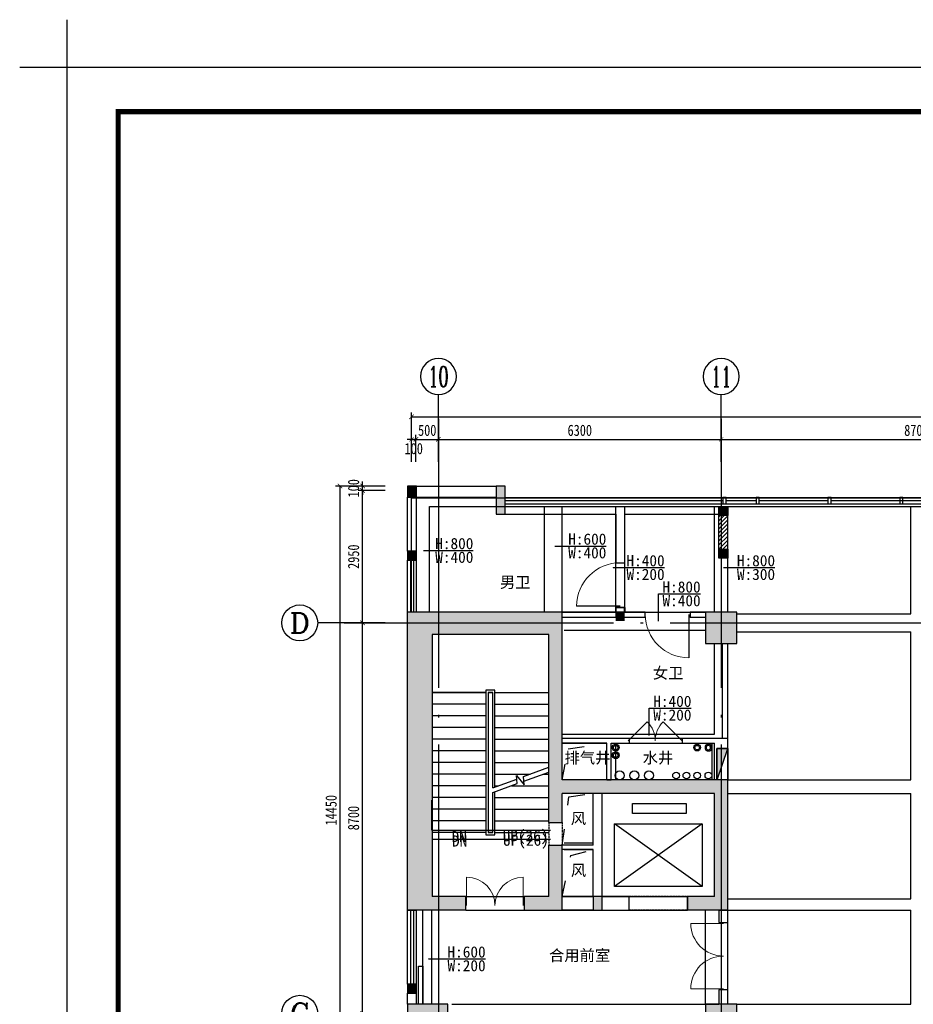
# Model space of a CAD drawing. Header units: millimetres. Extents: x -539149 to -534375, y 505028 to 505469.
# Tile 2 of 135: x -539149 to -538949, y 505250 to 505469. Entities that reach past the tile are written whole.
import ezdxf
from ezdxf.enums import TextEntityAlignment as Align

# ---------------------------------------------------------------- set-up
doc = ezdxf.new("R2010")
doc.units = ezdxf.units.MM
doc.header["$LTSCALE"] = 10
for name, pattern in [('ACAD_ISO03W100', [30, 12, -18]), ('CENTER2', [1.125, 0.75, -0.125, 0.125, -0.125]), ('DASH', [0.35, 0.25, -0.1]), ('DOTE', [2.42, 2, -0.2, 0.02, -0.2])]:
    doc.linetypes.add(name, pattern=pattern)
doc.layers.get('Defpoints').update_dxf_attribs({"color": 8})
for name, color, linetype in [('-排水立管', 41, 'Continuous'), ('-消火栓', 242, 'Continuous'), ('A-建筑-原墙体', 2, 'Continuous'), ('A-建筑-柱子、剪力墙', 251, 'Continuous'), ('A-建筑-楼梯', 9, 'Continuous'), ('A-建筑-窗户', 4, 'Continuous'), ('A-建筑-轴号', 3, 'Continuous'), ('A-建筑-轴线', 16, 'CENTER2'), ('A2图框$0$E-图框', 100, 'Continuous'), ('AXIS_TEXT', 50, 'Continuous'), ('B-平面-家具L', 30, 'Continuous'), ('B-平面-尺寸', 8, 'Continuous'), ('B-平面-门', 4, 'Continuous'), ('B-平面-门洞线', 8, 'Continuous'), ('C-顶棚-梁位', 16, 'Continuous'), ('E-填充', 251, 'Continuous'), ('E-墙体尺寸定位图层', 251, 'Continuous'), ('E-文本', 7, 'Continuous'), ('WINDOW', 12, 'Continuous'), ('水管', 8, 'Continuous')]:
    doc.layers.add(name, color=color, linetype=linetype)
doc.layers.add('A-批量打印图层', color=251, linetype='Continuous', plot=False)
doc.layers.add('A2图框$0$图框外线', color=1, linetype='Continuous', plot=False)
doc.styles.add('_TCH_AXIS', font='COMPLEX', dxfattribs={"bigfont": 'GBCBIG'})
doc.styles.add('CCD_DIM', font='txt', dxfattribs={"width": 0.8})
doc.styles.add('COMPLEX', font='COMPLEX')
doc.styles.add('TXT', font='gbenor.shx', dxfattribs={"width": 0.7})
doc.styles.add('黑体', font='simhei.ttf')
doc.dimstyles.new('1-1', dxfattribs={"dimscale": 0, "dimtxt": 2.5, "dimasz": 1, "dimexe": 1, "dimexo": 1, "dimgap": 0.75, "dimtad": 1, "dimdec": 0, "dimrnd": 0.005, "dimzin": 0, "dimdsep": 46, "dimtxsty": 'CCD_DIM', "dimblk": 'ARCHTICK', "dimcen": 0.13, "dimclrd": 44, "dimclre": 44, "dimclrt": 50, "dimadec": 0, "dimazin": 0, "dimtfac": 1, "dimtdec": 0, "dimtix": 1, "dimtmove": 2, "dimatfit": 3, "dimldrblk": 'HBA_Leader_Dot', "dimfxl": 5, "dimfxlon": 1, "dimtvp": 1, "dimtolj": 1, "dimtzin": 0, "dimarcsym": 0})
doc.dimstyles.new('HAHD-1', dxfattribs={"dimtxt": 2.5, "dimasz": 2, "dimexe": 1, "dimexo": 0, "dimgap": 0.3, "dimtad": 1, "dimdec": 0, "dimzin": 0, "dimdsep": 46, "dimtxsty": 'TXT', "dimblk": 'DOTSMALL', "dimcen": 0.09, "dimclrd": 8, "dimclre": 8, "dimclrt": 256, "dimadec": 0, "dimazin": 0, "dimtfac": 1, "dimtdec": 0, "dimtix": 1, "dimtofl": 0, "dimtmove": 2, "dimatfit": 3, "dimldrblk": 'DOTSMALL', "dimfxl": 1, "dimtolj": 1, "dimtzin": 0, "dimarcsym": 0})

# ---------------------------------------------------------------- blocks, each defined once
blk = doc.blocks.new('A2图框')
at = {"layer": 'A2图框$0$E-图框', "color": 4, "const_width": 1.13}
blk.add_lwpolyline([(-363.4, 295.3), (209.38, 295.3), (209.38, -104.9), (-363.4, -104.9)], close=True, dxfattribs=at)
at = {"layer": 'A2图框$0$图框外线', "color": 1}
blk.add_lwpolyline([(-385.32, 305.2), (-374.72, 305.2), (-374.72, 315.8)], dxfattribs=at)
blk.add_lwpolyline([(-374.72, 305.2), (219.28, 305.2), (219.28, -114.8), (-374.72, -114.8)], close=True, dxfattribs=at)
blk.add_lwpolyline([(-374.72, 305.2), (219.28, 305.2), (219.28, -114.8), (-374.72, -114.8)], close=True, dxfattribs=at)
blk.add_lwpolyline([(-374.72, 305.2), (219.28, 305.2), (219.28, -114.8), (-374.72, -114.8)], close=True, dxfattribs=at)
blk = doc.blocks.new('梁位')
at = {"layer": 'C-顶棚-梁位', "linetype": 'ACAD_ISO03W100', "ltscale": 8}
for p, q in [((-535497.27, 505362.6, 0.07), (-535256.27, 505362.6, 0.07)), ((-535497.27, 505337.2, 0.07), (-535497.27, 505362.6, 0.07)), ((-535493.27, 505360.6, 0.07), (-535467.27, 505360.6, 0.07)), ((-535493.27, 505337.2, 0.07), (-535493.27, 505360.6, 0.07)), ((-535467.67, 505337.1, 0.07), (-535467.67, 505360.6, 0.07)), ((-535463.67, 505337.1, 0.07), (-535463.67, 505360.6, 0.07)), ((-535463.27, 505360.6, 0.07), (-535453.27, 505360.6, 0.07)), ((-535451.77, 505337.1, 0.07), (-535451.77, 505360.6, 0.07)), ((-535451.27, 505360.6, 0.07), (-535429.77, 505360.6, 0.07)), ((-535449.77, 505337.1, 0.07), (-535449.77, 505360.6, 0.07)), ((-535429.77, 505337.2, 0.07), (-535429.77, 505360.7, 0.07)), ((-535426.77, 505337.2, 0.07), (-535426.77, 505360.7, 0.07)), ((-535426.77, 505360.6, 0.07), (-535386.02, 505360.6, 0.07)), ((-535386.02, 505336.7, 0.07), (-535386.02, 505360.7, 0.07)), ((-535463.67, 505337.1, 0.07), (-535451.77, 505337.1, 0.07)), ((-535451.77, 505337.1, 0.07), (-535431.77, 505337.1, 0.07)), ((-535424.77, 505336.7, 0.07), (-535386.02, 505336.7, 0.07)), ((-535463.27, 505333.1, 0.07), (-535431.77, 505333.1, 0.07)), ((-535424.77, 505332.7, 0.07), (-535386.02, 505332.7, 0.07)), ((-535386.02, 505299.7, 0.07), (-535386.02, 505332.7, 0.07)), ((-535429.77, 505309.9, 0.07), (-535429.77, 505330.2, 0.07)), ((-535426.77, 505299.7, 0.07), (-535426.77, 505330.2, 0.07)), ((-535463.67, 505309.9, 0.07), (-535429.77, 505309.9, 0.07)), ((-535463.67, 505307.9, 0.07), (-535453.77, 505307.9, 0.07)), ((-535453.77, 505299.7, 0.07), (-535453.77, 505307.9, 0.07)), ((-535451.77, 505307.9, 0.07), (-535429.77, 505307.9, 0.07)), ((-535451.77, 505299.7, 0.07), (-535451.77, 505307.9, 0.07)), ((-535429.77, 505299.7, 0.07), (-535429.77, 505307.9, 0.07)), ((-535426.77, 505299.7, 0.07), (-535386.02, 505299.7, 0.07)), ((-535456.77, 505285.7, 0.07), (-535456.77, 505296.7, 0.07)), ((-535454.77, 505273.7, 0.07), (-535454.77, 505296.7, 0.07)), ((-535426.77, 505296.7, 0.07), (-535386.02, 505296.7, 0.07)), ((-535386.02, 505273.2, 0.07), (-535386.02, 505296.7, 0.07)), ((-535492.77, 505288.5, 0.07), (-535492.77, 505295.2, 0.07)), ((-535492.77, 505288.5, 0.07), (-535466.27, 505288.5, 0.07)), ((-535492.77, 505286.5, 0.07), (-535466.27, 505286.5, 0.07)), ((-535463.27, 505285.7, 0.07), (-535456.77, 505285.7, 0.07)), ((-535463.27, 505284.2, 0.07), (-535456.77, 505284.2, 0.07)), ((-535456.77, 505273.7, 0.07), (-535456.77, 505284.2, 0.07)), ((-535485.17, 505273.7, 0.07), (-535472.17, 505273.7, 0.07)), ((-535463.67, 505273.7, 0.07), (-535456.77, 505273.7, 0.07)), ((-535454.77, 505273.7, 0.07), (-535435.77, 505273.7, 0.07)), ((-535426.77, 505273.2, 0.07), (-535386.02, 505273.2, 0.07)), ((-535494.77, 505249.7, 0.07), (-535494.77, 505270.7, 0.07)), ((-535492.77, 505249.7, 0.07), (-535492.77, 505270.7, 0.07)), ((-535485.17, 505270.7, 0.07), (-535472.17, 505270.7, 0.07)), ((-535463.67, 505270.7, 0.07), (-535456.02, 505270.7, 0.07)), ((-535456.02, 505270.7, 0.07), (-535435.77, 505270.7, 0.07)), ((-535431.77, 505249.7, 0.07), (-535431.77, 505270.7, 0.07)), ((-535428.77, 505270.7, 0.07), (-535386.02, 505270.7, 0.07)), ((-535426.77, 505249.7, 0.07), (-535426.77, 505270.7, 0.07)), ((-535386.02, 505249.7, 0.07), (-535386.02, 505270.7, 0.07)), ((-535488.27, 505249.7, 0.07), (-535431.77, 505249.7, 0.07)), ((-535424.77, 505249.7, 0.07), (-535386.02, 505249.7, 0.07))]:
    blk.add_line(p, q, dxfattribs=at)
blk = doc.blocks.new('YL')
at = {"layer": '水管'}
for radius in [75, 50]:
    blk.add_circle((0, 0), radius, dxfattribs=at)
blk = doc.blocks.new('WL')
at = {"layer": '-排水立管'}
for radius in [75, 50]:
    blk.add_circle((0, 0), radius, dxfattribs=at)
blk = doc.blocks.new('$TwtSys$00000434')
for p, q in [((-0.5, 0.5), (-0.5, -0.5)), ((-0.5, -0.5), (0.5, 0.5)), ((0.5, 0.5), (-0.5, 0.5)), ((0.5, -0.5), (0.5, 0.5)), ((-0.5, -0.5), (0.5, -0.5))]:
    blk.add_line(p, q)
blk.add_solid([(0.5, -0.5), (0.5, 0.5), (-0.5, -0.5)])
blk = doc.blocks.new('_ArchTick')
at = {"color": 0, "linetype": 'ByBlock', "const_width": 0.15}
blk.add_lwpolyline([(-0.5, -0.5), (0.5, 0.5)], dxfattribs=at)
blk = doc.blocks.new('*D745')
at = {"layer": 'B-平面-尺寸', "color": 44, "lineweight": -2, "ltscale": 0.01, "transparency": 16777216}
for p, q in [((-535497.27, 505370.6), (-535497.27, 505376.6)), ((-535496.27, 505370.6), (-535496.27, 505376.6)), ((-535497.27, 505375.6), (-535498.27, 505375.6)), ((-535497.27, 505375.6), (-535496.27, 505375.6)), ((-535496.27, 505375.6), (-535495.27, 505375.6))]:
    blk.add_line(p, q, dxfattribs=at)
at = {"layer": 'Defpoints', "color": 0, "ltscale": 0.01, "transparency": 16777216}
for p in [(-535496.27, 505375.6), (-535497.27, 505365.6), (-535496.27, 505365.6)]:
    blk.add_point(p, dxfattribs=at)
at = {"layer": 'B-平面-尺寸', "color": 44, "lineweight": -2, "ltscale": 0.01, "transparency": 16777216}
blk.add_blockref('_ArchTick', (-535497.27, 505375.6), dxfattribs=at)
at = {"layer": 'B-平面-尺寸', "color": 44, "lineweight": -2, "ltscale": 0.01, "transparency": 16777216, "rotation": 180}
blk.add_blockref('_ArchTick', (-535496.27, 505375.6), dxfattribs=at)
at = {"layer": 'B-平面-尺寸', "color": 50, "ltscale": 0.01, "transparency": 16777216, "insert": (-535496.77, 505373.52), "char_height": 2.5, "attachment_point": 5, "style": 'CCD_DIM'}
blk.add_mtext('\\A1;100', dxfattribs=at)
blk = doc.blocks.new('HBA_Leader_Dot')
at = {"color": 0, "linetype": 'ByBlock'}
blk.add_line((-5, 0), (-10, 0), dxfattribs=at)
at = {"color": 0, "linetype": 'ByBlock', "const_width": 5}
blk.add_lwpolyline([(-2.5, 0, 1), (2.5, 0, 1)], format="xyb", close=True, dxfattribs=at)
blk = doc.blocks.new('*D746')
at = {"layer": 'B-平面-尺寸', "color": 44, "lineweight": -2, "ltscale": 0.01, "transparency": 16777216}
for p, q in [((-535496.27, 505370.6), (-535496.27, 505376.6)), ((-535491.27, 505370.6), (-535491.27, 505376.6)), ((-535496.27, 505375.6), (-535497.27, 505375.6)), ((-535496.27, 505375.6), (-535491.27, 505375.6)), ((-535491.27, 505375.6), (-535490.27, 505375.6))]:
    blk.add_line(p, q, dxfattribs=at)
at = {"layer": 'Defpoints', "color": 0, "ltscale": 0.01, "transparency": 16777216}
for p in [(-535491.27, 505375.6), (-535496.27, 505365.6), (-535491.27, 505365.6)]:
    blk.add_point(p, dxfattribs=at)
at = {"layer": 'B-平面-尺寸', "color": 44, "lineweight": -2, "ltscale": 0.01, "transparency": 16777216}
blk.add_blockref('_ArchTick', (-535496.27, 505375.6), dxfattribs=at)
at = {"layer": 'B-平面-尺寸', "color": 44, "lineweight": -2, "ltscale": 0.01, "transparency": 16777216, "rotation": 180}
blk.add_blockref('_ArchTick', (-535491.27, 505375.6), dxfattribs=at)
at = {"layer": 'B-平面-尺寸', "color": 50, "ltscale": 0.01, "transparency": 16777216, "insert": (-535493.77, 505377.6), "char_height": 2.5, "attachment_point": 5, "style": 'CCD_DIM'}
blk.add_mtext('\\A1;500', dxfattribs=at)
blk = doc.blocks.new('_AXISO')
blk.add_circle((0, 0), 0.5)
at = {"layer": 'AXIS_TEXT', "style": 'COMPLEX', "width": 1.041667}
blk.add_attdef('A', text='', height=0.56, dxfattribs=at).set_placement((-0.25, -0.28), (0.25, -0.28), align=Align.FIT)
blk = doc.blocks.new('*D735')
at = {"layer": 'B-平面-尺寸', "color": 44, "lineweight": -2, "ltscale": 0.01, "transparency": 16777216}
for p, q in [((-535508.17, 505365.2), (-535508.17, 505366.2)), ((-535503.17, 505365.2), (-535509.17, 505365.2)), ((-535503.17, 505364.2), (-535509.17, 505364.2)), ((-535508.17, 505364.2), (-535508.17, 505365.2)), ((-535508.17, 505364.2), (-535508.17, 505363.2))]:
    blk.add_line(p, q, dxfattribs=at)
at = {"layer": 'Defpoints', "color": 0, "ltscale": 0.01, "transparency": 16777216}
for p in [(-535508.17, 505365.2), (-535498.17, 505365.2), (-535498.17, 505364.2)]:
    blk.add_point(p, dxfattribs=at)
at = {"layer": 'B-平面-尺寸', "color": 44, "lineweight": -2, "ltscale": 0.01, "transparency": 16777216}
for p, rotation in [((-535508.17, 505365.2), 270), ((-535508.17, 505364.2), 90)]:
    blk.add_blockref('_ArchTick', p, dxfattribs=dict(at, rotation=rotation))
at = {"layer": 'B-平面-尺寸', "color": 50, "ltscale": 0.01, "transparency": 16777216, "insert": (-535510.17, 505364.7), "char_height": 2.5, "attachment_point": 5, "rotation": 90, "style": 'CCD_DIM'}
blk.add_mtext('\\A1;100', dxfattribs=at)
blk = doc.blocks.new('_FZH')
at = {"layer": 'A-建筑-原墙体'}
blk.add_lwpolyline([(-0.5, -0.5), (0.5, -0.5), (0.5, 0.5), (-0.5, 0.5)], close=True, dxfattribs=at)
at = {"layer": 'A-建筑-柱子、剪力墙'}
blk.add_solid([(-0.5, -0.5), (0.5, -0.5), (-0.5, 0.5), (0.5, 0.5)], dxfattribs=at)
blk = doc.blocks.new('_DOTSMALL')
at = {"color": 0, "linetype": 'ByBlock', "const_width": 0.5}
blk.add_lwpolyline([(-0.0625, 0, 1), (0.0625, 0, 1)], format="xyb", close=True, dxfattribs=at)
blk = doc.blocks.new('Q')
at = {"layer": 'A-建筑-柱子、剪力墙'}
for points in [[(-535428.773, 505360.599), (-535428.773, 505358.599), (-535426.773, 505358.599), (-535426.773, 505360.599)], [(-535428.773, 505351.099), (-535428.773, 505349.099), (-535426.773, 505349.099), (-535426.773, 505351.099)], [(-535451.774, 505337.099), (-535451.774, 505335.099), (-535449.774, 505335.099), (-535449.774, 505337.099)]]:
    blk.add_hatch(color=256, dxfattribs=at).paths.add_polyline_path(points)
at = {"layer": 'E-填充', "ltscale": 0.01}
for points in [[(-535498.173, 505365.199), (-535498.173, 505362.699), (-535496.173, 505362.699), (-535496.173, 505365.199)], [(-535478.373, 505365.199), (-535478.373, 505358.899), (-535476.373, 505358.899), (-535476.373, 505365.199)], [(-535498.173, 505350.699), (-535498.173, 505348.699), (-535496.173, 505348.699), (-535496.173, 505350.699)], [(-535492.673, 505332.099), (-535466.673, 505332.099), (-535466.673, 505308.399), (-535466.673, 505290.199), (-535463.673, 505290.199), (-535463.673, 505296.699), (-535455.773, 505296.699), (-535429.773, 505296.699), (-535429.773, 505273.699), (-535435.773, 505273.699), (-535435.773, 505270.699), (-535426.773, 505270.699), (-535426.773, 505299.699), (-535429.173, 505299.699), (-535429.173, 505299.699), (-535429.773, 505299.699), (-535444.356, 505299.699, -0.0087673), (-535444.391, 505299.699), (-535447.606, 505299.699, -0.0087673), (-535447.641, 505299.699), (-535450.856, 505299.699, -0.0087673), (-535450.891, 505299.699), (-535455.773, 505299.699), (-535463.673, 505299.699), (-535463.673, 505299.699), (-535463.673, 505308.399), (-535463.673, 505337.099), (-535498.173, 505337.099), (-535498.173, 505337.099), (-535498.173, 505270.699), (-535496.173, 505270.699), (-535485.173, 505270.699), (-535485.173, 505273.699), (-535492.673, 505273.699)], [(-535466.673, 505273.699), (-535463.673, 505270.699), (-535463.673, 505285.199), (-535466.673, 505285.199)], [(-535466.673, 505273.699), (-535472.173, 505273.699), (-535472.173, 505270.699), (-535463.673, 505270.699)], [(-535456.773, 505273.699), (-535456.773, 505270.699), (-535454.773, 505270.699), (-535454.773, 505273.699)], [(-535498.173, 505254.199), (-535498.173, 505252.199), (-535496.173, 505252.199), (-535496.173, 505254.199)]]:
    blk.add_hatch(color=256, dxfattribs=at).paths.add_polyline_path(points)
at = {"layer": 'E-墙体尺寸定位图层', "ltscale": 0.01}
h = blk.add_hatch(dxfattribs=at)
h.set_pattern_fill('ANSI31', color=8, scale=20, style=0)
h.set_pattern_definition([(45, (-535428.7732, 505349.09865), (-0.449013, 0.449013), [])])
h.paths.add_polyline_path([(-535428.773, 505349.099), (-535426.773, 505349.099), (-535426.773, 505360.599), (-535428.773, 505360.599)])
at = {"ltscale": 0.01}
for p, q in [((-535426.773, 505306.699, 0.069), (-535426.773, 505299.699, 0.069)), ((-535498.173, 505270.699, 0.069), (-535496.173, 505270.699, 0.069)), ((-535496.173, 505254.199, 0.069), (-535498.173, 505254.199, 0.069))]:
    blk.add_line(p, q, dxfattribs=at)
at = {"linetype": 'DASH', "ltscale": 0.01}
for p, q in [((-535435.773, 505273.699, 0.069), (-535448.773, 505273.699, 0.069)), ((-535435.773, 505270.699, 0.069), (-535448.773, 505270.699, 0.069))]:
    blk.add_line(p, q, dxfattribs=at)
at = {"color": 8, "linetype": 'ACAD_ISO03W100', "ltscale": 0.03, "elevation": 0.069}
for points in [[(-535463.673, 505299.699), (-535462.356, 505306.619), (-535453.773, 505307.899)], [(-535463.674, 505285.199), (-535462.187, 505295.906), (-535456.773, 505296.699)], [(-535463.673, 505273.699), (-535461.787, 505282.824), (-535456.773, 505284.199)]]:
    blk.add_lwpolyline(points, dxfattribs=at)
at = {"layer": 'A-建筑-原墙体', "ltscale": 0.01}
for p, q in [((-535498.173, 505365.199, 0.069), (-535498.173, 505362.699, 0.069)), ((-535496.173, 505365.199, 0.069), (-535498.173, 505365.199, 0.069)), ((-535496.173, 505362.699, 0.069), (-535496.173, 505365.199, 0.069)), ((-535496.173, 505365.199, 0.069), (-535478.373, 505365.199, 0.069)), ((-535478.373, 505365.199, 0.069), (-535478.373, 505358.899, 0.069)), ((-535476.373, 505365.199, 0.069), (-535478.373, 505365.199, 0.069)), ((-535476.373, 505358.899, 0.069), (-535476.373, 505365.199, 0.069)), ((-535498.173, 505362.699, 0.069), (-535496.173, 505362.699, 0.069)), ((-535498.173, 505350.699, 0.069), (-535498.173, 505362.699, 0.069)), ((-535496.173, 505362.699, 0.069), (-535478.373, 505362.699, 0.069)), ((-535496.173, 505350.699, 0.069), (-535496.173, 505362.699, 0.069)), ((-535476.373, 505360.599, 0.069), (-535428.773, 505360.599, 0.069)), ((-535478.373, 505358.899, 0.069), (-535451.773, 505358.899, 0.069)), ((-535451.773, 505358.899, 0.069), (-535451.773, 505348.099, 0.069)), ((-535449.773, 505348.099, 0.069), (-535449.773, 505358.899, 0.069)), ((-535449.773, 505358.899, 0.069), (-535426.773, 505358.899, 0.069)), ((-535428.773, 505351.099, 0.069), (-535428.773, 505358.599, 0.069)), ((-535426.773, 505351.099, 0.069), (-535426.773, 505358.599, 0.069)), ((-535498.173, 505350.699, 0.069), (-535498.173, 505348.699, 0.069)), ((-535496.173, 505350.699, 0.069), (-535498.173, 505350.699, 0.069)), ((-535496.173, 505348.699, 0.069), (-535496.173, 505350.699, 0.069)), ((-535498.173, 505348.699, 0.069), (-535496.173, 505348.699, 0.069)), ((-535451.773, 505348.099, 0.069), (-535449.773, 505348.099, 0.069)), ((-535463.673, 505337.099, 0.069), (-535498.173, 505337.099, 0.069)), ((-535498.173, 505270.699, 0.069), (-535498.173, 505337.099, 0.069)), ((-535463.673, 505308.399, 0.069), (-535463.673, 505337.099, 0.069)), ((-535445.172, 505337.099, 0.069), (-535463.673, 505337.099, 0.069)), ((-535449.774, 505338.099, 0.069), (-535451.774, 505338.099, 0.069)), ((-535451.774, 505338.099, 0.069), (-535451.774, 505337.099, 0.069)), ((-535449.773, 505338.099, 0.069), (-535451.773, 505338.099, 0.069)), ((-535451.773, 505338.099, 0.069), (-535451.773, 505335.899, 0.069)), ((-535451.773, 505338.099, 0.069), (-535449.773, 505338.099, 0.069)), ((-535449.774, 505337.099, 0.069), (-535449.774, 505338.099, 0.069)), ((-535449.773, 505338.099, 0.069), (-535449.773, 505337.099, 0.069)), ((-535445.172, 505335.899, 0.069), (-535445.172, 505337.099, 0.069)), ((-535432.173, 505337.099, 0.069), (-535435.173, 505337.099, 0.069)), ((-535435.173, 505337.099, 0.069), (-535435.173, 505335.899, 0.069)), ((-535431.773, 505337.099, 0.069), (-535432.773, 505337.099, 0.069)), ((-535445.172, 505335.899, 0.069), (-535463.673, 505335.899, 0.069)), ((-535431.773, 505335.899, 0.069), (-535435.173, 505335.899, 0.069)), ((-535466.673, 505332.099, 0.069), (-535492.673, 505332.099, 0.069)), ((-535492.673, 505332.099, 0.069), (-535492.673, 505273.699, 0.069)), ((-535466.673, 505308.399, 0.069), (-535466.673, 505332.099, 0.069)), ((-535427.973, 505308.899, 0.069), (-535427.973, 505330.099, 0.069)), ((-535426.773, 505308.899, 0.069), (-535426.773, 505330.099, 0.069)), ((-535448.673, 505308.899, 0.069), (-535463.673, 505308.899, 0.069)), ((-535448.673, 505307.899, 0.069), (-535448.673, 505308.899, 0.069)), ((-535426.773, 505308.899, 0.069), (-535436.973, 505308.899, 0.069)), ((-535436.973, 505308.899, 0.069), (-535436.973, 505307.899, 0.069)), ((-535429.173, 505308.899, 0.069), (-535429.773, 505308.899, 0.069)), ((-535426.773, 505306.699, 0.069), (-535426.773, 505308.899, 0.069)), ((-535466.673, 505290.199, 0.069), (-535466.673, 505308.399, 0.069)), ((-535463.673, 505299.699, 0.069), (-535463.673, 505308.399, 0.069)), ((-535453.773, 505307.899, 0.069), (-535463.673, 505307.899, 0.069)), ((-535453.773, 505299.699, 0.069), (-535453.773, 505307.899, 0.069)), ((-535452.773, 505299.699, 0.069), (-535452.773, 505307.899, 0.069)), ((-535452.773, 505307.899, 0.069), (-535448.673, 505307.899, 0.069)), ((-535436.973, 505307.899, 0.069), (-535430.273, 505307.899, 0.069)), ((-535430.273, 505299.699, 0.069), (-535430.273, 505307.899, 0.069)), ((-535426.773, 505306.699, 0.069), (-535429.273, 505306.699, 0.069)), ((-535429.273, 505299.699, 0.069), (-535429.273, 505306.699, 0.069)), ((-535455.773, 505299.699, 0.069), (-535463.673, 505299.699, 0.069)), ((-535429.773, 505299.699, 0.069), (-535455.773, 505299.699, 0.069)), ((-535453.773, 505299.699, 0.069), (-535452.773, 505299.699, 0.069)), ((-535426.773, 505299.699, 0.069), (-535429.773, 505299.699, 0.069)), ((-535426.773, 505270.699, 0.069), (-535426.773, 505299.699, 0.069)), ((-535463.673, 505290.199, 0.069), (-535463.673, 505296.699, 0.069)), ((-535455.773, 505296.699, 0.069), (-535463.673, 505296.699, 0.069)), ((-535456.773, 505285.199, 0.069), (-535456.773, 505296.699, 0.069)), ((-535429.773, 505296.699, 0.069), (-535455.773, 505296.699, 0.069)), ((-535454.773, 505284.199, 0.069), (-535454.773, 505296.699, 0.069)), ((-535429.773, 505273.699, 0.069), (-535429.773, 505296.699, 0.069)), ((-535466.673, 505290.199, 0.069), (-535463.673, 505290.199, 0.069)), ((-535466.673, 505273.699, 0.069), (-535466.673, 505285.199, 0.069)), ((-535466.673, 505285.199, 0.069), (-535463.673, 505285.199, 0.069)), ((-535456.773, 505285.199, 0.069), (-535463.673, 505285.199, 0.069)), ((-535463.673, 505270.699, 0.069), (-535463.673, 505285.199, 0.069)), ((-535456.773, 505284.199, 0.069), (-535463.673, 505284.199, 0.069)), ((-535456.773, 505273.699, 0.069), (-535456.773, 505284.199, 0.069)), ((-535454.773, 505273.699, 0.069), (-535454.773, 505284.199, 0.069)), ((-535485.173, 505273.699, 0.069), (-535492.673, 505273.699, 0.069)), ((-535485.173, 505270.699, 0.069), (-535485.173, 505273.699, 0.069)), ((-535466.673, 505273.699, 0.069), (-535472.173, 505273.699, 0.069)), ((-535472.173, 505273.699, 0.069), (-535472.173, 505270.699, 0.069)), ((-535456.773, 505273.699, 0.069), (-535463.673, 505273.699, 0.069)), ((-535456.773, 505273.699, 0.069), (-535456.773, 505270.699, 0.069)), ((-535454.773, 505273.699, 0.069), (-535456.773, 505273.699, 0.069)), ((-535448.773, 505273.699, 0.069), (-535454.773, 505273.699, 0.069)), ((-535454.773, 505270.699, 0.069), (-535454.773, 505273.699, 0.069)), ((-535448.773, 505270.699, 0.069), (-535448.773, 505273.699, 0.069)), ((-535429.773, 505273.699, 0.069), (-535435.773, 505273.699, 0.069)), ((-535435.773, 505270.699, 0.069), (-535435.773, 505273.699, 0.069)), ((-535435.773, 505273.699, 0.069), (-535435.773, 505270.699, 0.069)), ((-535485.173, 505270.699, 0.069), (-535498.173, 505270.699, 0.069)), ((-535496.173, 505270.699, 0.069), (-535498.173, 505270.699, 0.069)), ((-535472.173, 505270.699, 0.069), (-535463.673, 505270.699, 0.069)), ((-535456.773, 505270.699, 0.069), (-535463.673, 505270.699, 0.069)), ((-535456.773, 505270.699, 0.069), (-535454.773, 505270.699, 0.069)), ((-535454.773, 505270.699, 0.069), (-535448.773, 505270.699, 0.069)), ((-535426.773, 505270.699, 0.069), (-535435.773, 505270.699, 0.069)), ((-535428.773, 505270.699, 0.069), (-535428.773, 505267.949, 0.069)), ((-535426.773, 505270.699, 0.069), (-535428.773, 505270.699, 0.069)), ((-535426.773, 505267.949, 0.069), (-535426.773, 505270.699, 0.069)), ((-535428.773, 505267.949, 0.069), (-535426.773, 505267.949, 0.069)), ((-535495.673, 505249.699, 0.069), (-535495.673, 505258.199, 0.069)), ((-535495.673, 505258.199, 0.069), (-535494.673, 505258.199, 0.069)), ((-535494.673, 505249.699, 0.069), (-535494.673, 505258.199, 0.069)), ((-535498.173, 505254.199, 0.069), (-535498.173, 505252.199, 0.069)), ((-535496.173, 505254.199, 0.069), (-535498.173, 505254.199, 0.069)), ((-535496.173, 505252.199, 0.069), (-535496.173, 505254.199, 0.069)), ((-535498.173, 505249.699, 0.069), (-535498.173, 505252.199, 0.069)), ((-535498.173, 505252.199, 0.069), (-535496.173, 505252.199, 0.069)), ((-535496.173, 505249.699, 0.069), (-535496.173, 505252.199, 0.069)), ((-535426.773, 505252.949, 0.069), (-535428.773, 505252.949, 0.069)), ((-535428.773, 505252.949, 0.069), (-535428.773, 505249.699, 0.069)), ((-535426.773, 505249.699, 0.069), (-535426.773, 505252.949, 0.069)), ((-535478.273, 505249.699, 0.069), (-535459.473, 505249.699, 0.069)), ((-535457.473, 505249.699, 0.069), (-535428.773, 505249.699, 0.069))]:
    blk.add_line(p, q, dxfattribs=at)
at = {"layer": 'A-建筑-原墙体', "ltscale": 0.01, "elevation": 0.069}
for points in [[(-535426.773, 505358.599), (-535428.773, 505358.599), (-535428.773, 505360.599), (-535426.773, 505360.599), (-535426.773, 505358.599)], [(-535426.773, 505349.099), (-535428.773, 505349.099), (-535428.773, 505351.099), (-535426.773, 505351.099), (-535426.773, 505349.099)]]:
    blk.add_lwpolyline(points, dxfattribs=at)
at = {"layer": 'A-建筑-楼梯', "ltscale": 0.01}
for p, q in [((-535466.673, 505319.199, 0.069), (-535466.673, 505332.099, 0.069)), ((-535480.673, 505319.199, 0.069), (-535492.673, 505319.199, 0.069)), ((-535492.673, 505319.199, 0.069), (-535480.673, 505319.199, 0.069)), ((-535478.673, 505319.199, 0.069), (-535466.673, 505319.199, 0.069)), ((-535478.673, 505319.199, 0.069), (-535466.673, 505319.199, 0.069)), ((-535466.673, 505302.519, 0.069), (-535466.673, 505319.199, 0.069)), ((-535480.673, 505316.599, 0.069), (-535492.673, 505316.599, 0.069)), ((-535478.673, 505316.599, 0.069), (-535466.673, 505316.599, 0.069)), ((-535480.673, 505313.999, 0.069), (-535492.673, 505313.999, 0.069)), ((-535478.673, 505313.999, 0.069), (-535466.673, 505313.999, 0.069)), ((-535480.673, 505311.399, 0.069), (-535492.673, 505311.399, 0.069)), ((-535478.673, 505311.399, 0.069), (-535466.673, 505311.399, 0.069)), ((-535480.673, 505308.799, 0.069), (-535492.673, 505308.799, 0.069)), ((-535478.673, 505308.799, 0.069), (-535466.673, 505308.799, 0.069)), ((-535480.673, 505306.199, 0.069), (-535492.673, 505306.199, 0.069)), ((-535478.673, 505306.199, 0.069), (-535466.673, 505306.199, 0.069)), ((-535480.673, 505303.599, 0.069), (-535492.673, 505303.599, 0.069)), ((-535478.673, 505303.599, 0.069), (-535466.673, 505303.599, 0.069)), ((-535472.313, 505300.454, 0.069), (-535466.673, 505302.519, 0.069)), ((-535480.673, 505300.999, 0.069), (-535492.673, 505300.999, 0.069)), ((-535479.173, 505297.944, 0.069), (-535473.813, 505299.906, 0.069)), ((-535478.673, 505300.999, 0.069), (-535470.826, 505300.999, 0.069)), ((-535473.721, 505298.874, 0.069), (-535473.879, 505300.652, 0.069)), ((-535473.879, 505300.652, 0.069), (-535472.147, 505298.594, 0.069)), ((-535472.147, 505298.594, 0.069), (-535472.313, 505300.454, 0.069)), ((-535472.221, 505299.423, 0.069), (-535466.673, 505301.454, 0.069)), ((-535467.916, 505300.999, 0.069), (-535466.673, 505300.999, 0.069)), ((-535480.673, 505298.399, 0.069), (-535492.673, 505298.399, 0.069)), ((-535479.173, 505296.879, 0.069), (-535473.721, 505298.874, 0.069)), ((-535478.673, 505298.399, 0.069), (-535477.93, 505298.399, 0.069)), ((-535475.02, 505298.399, 0.069), (-535466.673, 505298.399, 0.069)), ((-535480.673, 505295.799, 0.069), (-535492.673, 505295.799, 0.069)), ((-535478.673, 505295.799, 0.069), (-535466.673, 505295.799, 0.069)), ((-535480.673, 505293.199, 0.069), (-535492.673, 505293.199, 0.069)), ((-535478.673, 505293.199, 0.069), (-535466.673, 505293.199, 0.069)), ((-535448.047, 505292.199, 0.069), (-535448.047, 505294.449, 0.069)), ((-535448.047, 505294.449, 0.069), (-535436.047, 505294.449, 0.069)), ((-535436.047, 505294.449, 0.069), (-535436.047, 505292.199, 0.069)), ((-535436.047, 505292.199, 0.069), (-535448.047, 505292.199, 0.069)), ((-535480.673, 505290.599, 0.069), (-535492.673, 505290.599, 0.069)), ((-535478.673, 505290.599, 0.069), (-535466.673, 505290.599, 0.069)), ((-535452.023, 505275.949, 0.069), (-535452.023, 505289.949, 0.069)), ((-535452.023, 505289.949, 0.069), (-535432.523, 505289.949, 0.069)), ((-535432.523, 505289.949, 0.069), (-535452.023, 505275.949, 0.069)), ((-535432.523, 505275.949, 0.069), (-535452.023, 505289.949, 0.069)), ((-535432.523, 505289.949, 0.069), (-535432.523, 505275.949, 0.069)), ((-535480.673, 505287.999, 0.069), (-535492.673, 505287.999, 0.069)), ((-535478.673, 505287.999, 0.069), (-535466.673, 505287.999, 0.069)), ((-535432.523, 505275.949, 0.069), (-535452.023, 505275.949, 0.069))]:
    blk.add_line(p, q, dxfattribs=at)
at = {"layer": 'A-建筑-楼梯', "color": 4}
for p, q in [((-535478.673, 505319.699, 0.069), (-535480.673, 505319.699, 0.069)), ((-535480.673, 505319.699, 0.069), (-535480.673, 505287.499, 0.069)), ((-535478.673, 505298.127, 0.069), (-535478.673, 505319.699, 0.069)), ((-535480.173, 505319.199, 0.069), (-535480.173, 505287.999, 0.069)), ((-535479.173, 505319.199, 0.069), (-535480.173, 505319.199, 0.069)), ((-535480.173, 505319.199, 0.069), (-535480.173, 505287.999, 0.069)), ((-535480.173, 505319.199, 0.069), (-535479.173, 505319.199, 0.069)), ((-535479.173, 505297.944, 0.069), (-535479.173, 505319.199, 0.069)), ((-535479.173, 505297.944, 0.069), (-535479.173, 505319.199, 0.069)), ((-535479.173, 505287.999, 0.069), (-535479.173, 505296.879, 0.069)), ((-535479.173, 505287.999, 0.069), (-535479.173, 505296.879, 0.069)), ((-535478.673, 505287.499, 0.069), (-535478.673, 505297.062, 0.069)), ((-535480.673, 505287.499, 0.069), (-535478.673, 505287.499, 0.069)), ((-535480.173, 505287.999, 0.069), (-535479.173, 505287.999, 0.069)), ((-535479.173, 505287.999, 0.069), (-535480.173, 505287.999, 0.069))]:
    blk.add_line(p, q, dxfattribs=at)
at = {"layer": 'A-建筑-楼梯', "elevation": 0.069}
for points in [[(-535486.673, 505287.999, 0, 0, 0), (-535486.673, 505326.692, 0, 0, 0), (-535472.173, 505326.692, 0, 0, 0), (-535472.173, 505306.513, 0.8, 0, 0), (-535472.173, 505303.513, 0, 0, 0)], [(-535472.173, 505287.999, 0, 0, 0), (-535472.173, 505294.143, 0.8, 0, 0), (-535472.173, 505297.143, 0, 0, 0)]]:
    blk.add_lwpolyline(points, format="xyseb", dxfattribs=at)
at = {"layer": 'A-建筑-窗户', "ltscale": 0.01}
for p, q in [((-535476.373, 505362.649, 0.069), (-535171.773, 505362.649, 0.069)), ((-535476.373, 505361.982, 0.069), (-535427.873, 505361.982, 0.069)), ((-535476.373, 505361.249, 0.069), (-535171.773, 505361.249, 0.069)), ((-535427.173, 505361.982, 0.069), (-535420.473, 505361.982, 0.069)), ((-535419.773, 505361.949, 0.069), (-535404.473, 505361.951, 0.069)), ((-535403.773, 505361.951, 0.069), (-535172.473, 505361.982, 0.069)), ((-535498.173, 505337.099, 0.069), (-535498.173, 505348.699, 0.069)), ((-535497.507, 505348.699, 0.069), (-535497.507, 505337.099, 0.069)), ((-535496.84, 505348.699, 0.069), (-535496.84, 505337.099, 0.069)), ((-535496.173, 505337.099, 0.069), (-535496.173, 505348.699, 0.069)), ((-535498.173, 505254.199, 0.069), (-535498.173, 505270.699, 0.069)), ((-535497.507, 505270.699, 0.069), (-535497.507, 505254.199, 0.069)), ((-535496.84, 505270.699, 0.069), (-535496.84, 505254.199, 0.069)), ((-535496.173, 505254.199, 0.069), (-535496.173, 505270.699, 0.069))]:
    blk.add_line(p, q, dxfattribs=at)
at = {"layer": 'A-建筑-窗户', "ltscale": 0.01, "elevation": 0.069}
for points in [[(-535427.873, 505361.249), (-535427.173, 505361.249), (-535427.173, 505362.649), (-535427.873, 505362.649)], [(-535420.473, 505361.249), (-535419.773, 505361.249), (-535419.773, 505362.649), (-535420.473, 505362.649)], [(-535404.473, 505361.249), (-535403.773, 505361.249), (-535403.773, 505362.649), (-535404.473, 505362.649)], [(-535388.473, 505361.249), (-535387.773, 505361.249), (-535387.773, 505362.649), (-535388.473, 505362.649)]]:
    blk.add_lwpolyline(points, close=True, dxfattribs=at)
at = {"layer": 'A-建筑-轴号', "ltscale": 0.01}
for p, q in [((-535491.273, 505370.599, 0.069), (-535491.273, 505385.599, 0.069)), ((-535428.273, 505370.599, 0.069), (-535428.273, 505385.599, 0.069)), ((-535503.173, 505334.699, 0.069), (-535518.173, 505334.699, 0.069))]:
    blk.add_line(p, q, dxfattribs=at)
at = {"layer": 'B-平面-家具L', "ltscale": 0.01}
blk.add_line((-535426.773, 505360.599, 0.069), (-535171.773, 505360.599, 0.069), dxfattribs=at)
at = {"layer": 'B-平面-门', "ltscale": 0.01, "extrusion": (0, 0, -1)}
for p, q in [((-535450.774, 505338.399, 0.069), (-535460.474, 505338.399, 0.069)), ((-535435.473, 505336.599, 0.069), (-535435.473, 505326.899, 0.069))]:
    blk.add_line(p, q, dxfattribs=at)
at = {"layer": 'B-平面-门', "lineweight": 13, "ltscale": 0.01, "extrusion": (0, 0, -1)}
for p, q in [((-535448.973, 505308.399, 0.069), (-535444.731, 505312.641, 0.069)), ((-535436.973, 505308.399, 0.069), (-535441.216, 505312.641, 0.069)), ((-535484.978, 505271.698, 0.069), (-535484.978, 505278.003, 0.069)), ((-535472.368, 505271.698, 0.069), (-535472.368, 505278.003, 0.069)), ((-535427.773, 505267.724, 0.069), (-535435.048, 505267.724, 0.069)), ((-535427.773, 505253.174, 0.069), (-535435.048, 505253.174, 0.069))]:
    blk.add_line(p, q, dxfattribs=at)
for centre, radius, start, end in [((535450.774, 505338.399, -0.069), 9.7, 0, 90), ((535435.473, 505336.599, -0.069), 9.7, 270, 0), ((535448.973, 505308.399, -0.069), 6, 135, 180), ((535436.973, 505308.399, -0.069), 6, 0, 45), ((535484.978, 505271.698, -0.069), 6.305, 90, 180), ((535472.368, 505271.698, -0.069), 6.305, 0, 90), ((535427.773, 505267.724, -0.069), 7.275, 270, 0), ((535427.773, 505253.174, -0.069), 7.275, 0, 90)]:
    blk.add_arc(centre, radius, start, end, dxfattribs=at)
at = {"layer": 'B-平面-门洞线', "color": 8, "ltscale": 0.01}
blk.add_line((-535426.773, 505349.099, 0.069), (-535428.773, 505349.099, 0.069), dxfattribs=at)
at = {"layer": 'B-平面-门洞线', "ltscale": 0.01}
for p, q in [((-535436.973, 505308.899, 0.069), (-535448.673, 505308.899, 0.069)), ((-535448.673, 505307.899, 0.069), (-535436.973, 505307.899, 0.069))]:
    blk.add_line(p, q, dxfattribs=at)
at = {"layer": 'WINDOW', "linetype": 'DASH', "ltscale": 0.004}
for p, q in [((-535466.673, 505290.199, 0.069), (-535466.673, 505285.199, 0.069)), ((-535463.674, 505290.199, 0.069), (-535463.674, 505285.199, 0.069))]:
    blk.add_line(p, q, dxfattribs=at)
at = {"layer": '水管', "ltscale": 0.01}
for centre, radius in [((-535450.873, 505300.699, 0.069), 1), ((-535447.623, 505300.699, 0.069), 1), ((-535444.373, 505300.699, 0.069), 1), ((-535438.323, 505300.699, 0.069), 0.75), ((-535436.023, 505300.699, 0.069), 0.75), ((-535433.623, 505300.699, 0.069), 0.75), ((-535431.123, 505300.699, 0.069), 0.75)]:
    blk.add_circle(centre, radius, dxfattribs=at)
at = {"layer": '-消火栓', "ltscale": 0.01, "xscale": -7.000000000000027, "yscale": 2.4, "zscale": 7, "rotation": 270.0000050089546}
blk.add_blockref('$TwtSys$00000434', (-535427.973, 505303.199, 0.069), dxfattribs=at)
at = {"layer": 'A-建筑-原墙体', "ltscale": 0.01}
for p, xscale, yscale, zscale in [((-535428.273, 505333.599, 0.069), 7, 7, 7), ((-535493.673, 505245.949, 0.069), 9, 7.500000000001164, 7.500000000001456), ((-535428.273, 505246.199, 0.069), 7.000000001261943, 6.999966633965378, 6.999966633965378)]:
    blk.add_blockref('_FZH', p, dxfattribs=dict(at, xscale=xscale, yscale=yscale, zscale=zscale))
at = {"layer": 'A-建筑-轴号', "ltscale": 0.01}
ref = blk.add_blockref('_AXISO', (-535491.273, 505389.599, 0.069), dxfattribs=dict(at, xscale=-8, yscale=8, zscale=8, rotation=180))
ref.add_attrib('A', '10', dxfattribs={"layer": 'AXIS_TEXT', "height": 4.5255, "style": '_TCH_AXIS', "width": 0.724138}).set_placement((-535493.536, 505387.336, 0.069), (-535489.01, 505387.336, 0.069), align=Align.FIT)
ref = blk.add_blockref('_AXISO', (-535428.273, 505389.599, 0.069), dxfattribs=dict(at, xscale=-8, yscale=8, zscale=8, rotation=180))
ref.add_attrib('A', '11', dxfattribs={"layer": 'AXIS_TEXT', "height": 4.5255, "style": '_TCH_AXIS', "width": 0.875}).set_placement((-535430.536, 505387.336, 0.069), (-535426.01, 505387.336, 0.069), align=Align.FIT)
ref = blk.add_blockref('_AXISO', (-535522.173, 505334.699, 0.069), dxfattribs=dict(at, xscale=8, yscale=8, zscale=8))
ref.add_attrib('A', 'D', dxfattribs={"layer": 'AXIS_TEXT', "height": 4.525, "style": '_TCH_AXIS', "width": 1.235294}).set_placement((-535524.436, 505332.436, 0.069), (-535519.91, 505332.436, 0.069), align=Align.FIT)
ref = blk.add_blockref('_AXISO', (-535522.173, 505247.699, 0.069), dxfattribs=dict(at, xscale=8, yscale=8, zscale=8))
ref.add_attrib('A', 'C', dxfattribs={"layer": 'AXIS_TEXT', "height": 4.525, "style": '_TCH_AXIS', "width": 1.4}).set_placement((-535524.436, 505245.436, 0.069), (-535519.91, 505245.436, 0.069), align=Align.FIT)
at = {"layer": '水管', "ltscale": 0.01, "xscale": 0.01, "yscale": 0.01, "zscale": 0.01}
for p in [(-535451.773, 505306.898, 0.069), (-535433.623, 505306.898, 0.069), (-535451.773, 505305.199, 0.069)]:
    blk.add_blockref('WL', p, dxfattribs=at)
at = {"layer": '水管', "ltscale": 0.01, "xscale": -0.00999975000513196, "yscale": 0.009999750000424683, "zscale": 0.01, "rotation": 304.4282512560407}
blk.add_blockref('YL', (-535431.123, 505306.898, 0.069), dxfattribs=at)
blk.add_blockref('YL', (-535431.123, 505306.898, 0.069), dxfattribs=at)
at = {"layer": 'E-文本', "style": '黑体'}
for s, p in [('DN', (-535486.538, 505286.096)), ('UP(26)', (-535471.772, 505286.096))]:
    blk.add_text(s, height=2.5, dxfattribs=at).set_placement(p, align=Align.MIDDLE)
at = {"layer": 'B-平面-尺寸', "ltscale": 0.01}
blk.add_linear_dim(base=(-535138.273, 505380.599, 0.069), p1=(-535497.273, 505370.199, 0.069), p2=(-535138.273, 505370.199, 0.069), dimstyle='1-1', override={"dimscale": 1, "dimlfac": 100}, dxfattribs=at).render()
for p1, p2, picture, middle in [((-535496.273, 505365.599, 0.069), (-535491.273, 505365.599, 0.069), '*D746', (-535493.773, 505377.599, 0.069)), ((-535498.173, 505364.199, 0.069), (-535498.173, 505365.199, 0.069), '*D735', (-535510.173, 505364.699, 0.069))]:
    dim = blk.add_aligned_dim(p1=p1, p2=p2, distance=10, dimstyle='1-1', override={"dimscale": 1, "dimlfac": 100}, dxfattribs=at)
    dim.commit()
    dim.dimension.update_dxf_attribs({"geometry": picture, "text_midpoint": middle})
for p1, p2, distance in [((-535491.273, 505365.599, 0.069), (-535428.273, 505365.599, 0.069), 10), ((-535428.273, 505365.599, 0.069), (-535341.273, 505365.599, 0.069), 10), ((-535498.173, 505220.699, 0.069), (-535498.173, 505365.199, 0.069), 15), ((-535498.173, 505334.699, 0.069), (-535498.173, 505364.199, 0.069), 10), ((-535498.173, 505247.699, 0.069), (-535498.173, 505334.699, 0.069), 10)]:
    blk.add_aligned_dim(p1=p1, p2=p2, distance=distance, dimstyle='1-1', override={"dimscale": 1, "dimlfac": 100}, dxfattribs=at).render()
dim = blk.add_linear_dim(base=(-535496.273, 505375.599, 0.069), p1=(-535497.273, 505365.599, 0.069), p2=(-535496.273, 505365.599, 0.069), angle=0, dimstyle='1-1', override={"dimscale": 1, "dimlfac": 100}, dxfattribs=at)
dim.commit()
dim.dimension.update_dxf_attribs({"geometry": '*D745', "text_midpoint": (-535496.773, 505373.517, 0.069), "dimtype": 129})

msp = doc.modelspace()

# ---------------------------------------------------------------- linework, layer by layer
at = {"layer": 'A-建筑-轴线', "linetype": 'DOTE', "ltscale": 3}
for p, q in [((-539055.273, 505380.199, 0.069), (-539055.273, 505115.699, 0.069)), ((-538992.273, 505380.199, 0.069), (-538992.273, 505115.699, 0.069)), ((-539076.273, 505334.699), (-538686.273, 505334.699))]:
    msp.add_line(p, q, dxfattribs=at)
at = {"layer": 'A-批量打印图层'}
msp.add_lwpolyline([(-539137.961, 505458.51), (-538543.961, 505458.51), (-538543.961, 505038.51), (-539137.961, 505038.51)], close=True, dxfattribs=at)
at = {"layer": 'Defpoints', "linetype": 'Continuous', "ltscale": 0.5}
msp.add_lwpolyline([(-539126.648, 505053.909), (-538607.86, 505053.909), (-538607.86, 505448.611), (-539126.648, 505448.611)], close=True, dxfattribs=at)

# ---------------------------------------------------------------- block references
for name in ['Q', '梁位']:
    msp.add_blockref(name, (-3564, 0))
at = {"layer": 'A-建筑-窗户', "ltscale": 0.5}
msp.add_blockref('A2图框', (-538763.245, 505153.313), dxfattribs=at)

# ---------------------------------------------------------------- texts
at = {"layer": 'E-文本', "style": '黑体'}
for s, p in [('H:600', (-539026.355, 505353.375)), ('H:800', (-539055.984, 505352.378)), ('W:400', (-539055.984, 505349.328)), ('W:400', (-539026.355, 505350.325)), ('H:400', (-539013.366, 505348.562)), ('H:800', (-538988.761, 505348.562)), ('W:200', (-539013.366, 505345.512)), ('W:300', (-538988.761, 505345.512)), ('H:800', (-539005.348, 505342.706)), ('W:400', (-539005.348, 505339.656)), ('H:400', (-539007.395, 505317.217)), ('W:200', (-539007.395, 505314.166)), ('H:600', (-539053.249, 505261.367)), ('W:200', (-539053.249, 505258.317))]:
    msp.add_text(s, height=2.5, dxfattribs=at).set_placement(p, align=Align.MIDDLE_LEFT)
for s, p in [('男卫', (-539038.152, 505343.709)), ('女卫', (-539004.095, 505323.586)), ('排气井', (-539022.066, 505304.672)), ('水井', (-539006.347, 505304.672)), ('风', (-539024.072, 505291.079)), ('UP(26)', (-539035.872, 505287.096)), ('DN', (-539050.638, 505287.096)), ('风', (-539024.072, 505279.519)), ('合用前室', (-539023.809, 505260.658))]:
    msp.add_text(s, height=2.5, dxfattribs=at).set_placement(p, align=Align.MIDDLE)

# ---------------------------------------------------------------- leaders
at = {"layer": 'E-文本'}
for points in [[(-539058.566, 505350.822), (-539052.739, 505350.822), (-539047.528, 505350.822)], [(-539029.339, 505351.819), (-539023.111, 505351.819), (-539017.9, 505351.819)], [(-539016.35, 505347.006), (-539010.122, 505347.006), (-539004.911, 505347.006)], [(-538991.745, 505347.006), (-538985.517, 505347.006), (-538980.306, 505347.006)], [(-539006.23, 505335.103), (-539006.23, 505341.15), (-538996.893, 505341.15)], [(-539008.278, 505309.614), (-539008.278, 505315.661), (-538998.94, 505315.661)], [(-539057.501, 505259.811), (-539050.005, 505259.811), (-539044.794, 505259.811)]]:
    msp.add_leader(points, dimstyle='HAHD-1', override={"dimscale": 0.117162}, dxfattribs=at)

doc.saveas('drawing.dxf')
